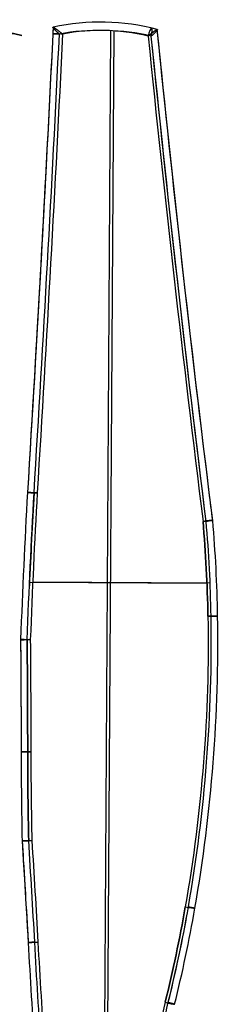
# Model space of a CAD drawing. Extents: x 1448 to 2588, y -916 to 723.
# Tile 36 of 37: x 1973 to 2081, y 190 to 723. Entities that reach past the tile are written whole.
import ezdxf

# ---------------------------------------------------------------- set-up
doc = ezdxf.new("R2010")
doc.units = 0
doc.layers.add('1', color=7, linetype='CONTINUOUS')

msp = doc.modelspace()

# ---------------------------------------------------------------- linework, layer by layer
at = {"layer": '1', "color": 250}
for p, q in [((2018.81, 144.76, 20.91), (2022.34, 717.37, 20.91)), ((2020.51, 144.75, 12.07), (2024.05, 717.36, 12.07)), ((1978.26, 418.54, 12.77), (2074.36, 417.95, 31.3)), ((2076.06, 417.94, 22.46), (1979.97, 418.53, 3.93))]:
    msp.add_line(p, q, dxfattribs=at)
at = {"layer": '1', "color": 250, "extrusion": (-0.189316, 0.00117, 0.981915)}
for points in [[(-727.86, 1956.91), (-728, 1957.68), (-728.14, 1958.45), (-728.27, 1959.22), (-728.4, 1959.98), (-728.53, 1960.75), (-728.64, 1961.52), (-728.76, 1962.29), (-728.86, 1963.05), (-728.97, 1963.82), (-729.07, 1964.59), (-729.16, 1965.35), (-729.25, 1966.12), (-729.33, 1966.89), (-729.41, 1967.65), (-729.48, 1968.42), (-729.55, 1969.19), (-729.62, 1969.95), (-729.67, 1970.72), (-729.73, 1971.49), (-729.78, 1972.25), (-729.82, 1973.02), (-729.86, 1973.78), (-729.89, 1974.55), (-729.92, 1975.31), (-729.95, 1976.08), (-729.97, 1976.85), (-729.98, 1977.61), (-729.99, 1978.38), (-729.99, 1979.14), (-729.99, 1979.91), (-729.99, 1980.67), (-729.98, 1981.44), (-729.96, 1982.2), (-729.94, 1982.97), (-729.92, 1983.73), (-729.89, 1984.5), (-729.85, 1985.26), (-729.81, 1986.03), (-729.77, 1986.79), (-729.72, 1987.56), (-729.66, 1988.32), (-729.6, 1989.08), (-729.54, 1989.85), (-729.47, 1990.61), (-729.39, 1991.38), (-729.31, 1992.14), (-729.23, 1992.9), (-729.14, 1993.67), (-729.04, 1994.43), (-728.94, 1995.19), (-728.84, 1995.96), (-728.73, 1996.72), (-728.62, 1997.49), (-728.5, 1998.25), (-728.37, 1999.01), (-728.24, 1999.77), (-728.11, 2000.54), (-727.97, 2001.3), (-727.83, 2002.06), (-727.68, 2002.83), (-727.52, 2003.59), (-727.37, 2004.35), (-727.2, 2005.11), (-727.03, 2005.88)], [(-727.03, 2005.88), (-727.2, 2005.11), (-727.37, 2004.35), (-727.52, 2003.59), (-727.68, 2002.83), (-727.83, 2002.06), (-727.97, 2001.3), (-728.11, 2000.54), (-728.24, 1999.77), (-728.37, 1999.01), (-728.5, 1998.25), (-728.62, 1997.49), (-728.73, 1996.72), (-728.84, 1995.96), (-728.94, 1995.19), (-729.04, 1994.43), (-729.14, 1993.67), (-729.23, 1992.9), (-729.31, 1992.14), (-729.39, 1991.38), (-729.47, 1990.61), (-729.54, 1989.85), (-729.6, 1989.08), (-729.66, 1988.32), (-729.72, 1987.56), (-729.77, 1986.79), (-729.81, 1986.03), (-729.85, 1985.26), (-729.89, 1984.5), (-729.92, 1983.73), (-729.94, 1982.97), (-729.96, 1982.2), (-729.98, 1981.44), (-729.99, 1980.67), (-729.99, 1979.91), (-729.99, 1979.14), (-729.99, 1978.38), (-729.98, 1977.61), (-729.97, 1976.85), (-729.95, 1976.08), (-729.92, 1975.31), (-729.89, 1974.55), (-729.86, 1973.78), (-729.82, 1973.02), (-729.78, 1972.25), (-729.73, 1971.49), (-729.67, 1970.72), (-729.62, 1969.95), (-729.55, 1969.19), (-729.48, 1968.42), (-729.41, 1967.65), (-729.33, 1966.89), (-729.25, 1966.12), (-729.16, 1965.35), (-729.07, 1964.59), (-728.97, 1963.82), (-728.86, 1963.05), (-728.76, 1962.29), (-728.64, 1961.52), (-728.53, 1960.75), (-728.4, 1959.98), (-728.27, 1959.22), (-728.14, 1958.45), (-728, 1957.68), (-727.86, 1956.91)]]:
    msp.add_lwpolyline(points, dxfattribs=at)
at = {"layer": '1', "color": 250}
for points in [[(1994.42, 715.55, 15.53), (1994.27, 715.69, 15.5), (1994.13, 715.82, 15.46), (1993.98, 715.95, 15.42), (1993.84, 716.08, 15.37), (1993.7, 716.21, 15.32), (1993.56, 716.33, 15.26), (1993.42, 716.46, 15.2), (1993.29, 716.59, 15.13), (1993.16, 716.71, 15.06), (1993.03, 716.83, 14.99), (1992.9, 716.95, 14.91), (1992.78, 717.07, 14.82), (1992.66, 717.19, 14.73), (1992.54, 717.31, 14.63), (1992.42, 717.42, 14.53), (1992.31, 717.53, 14.43), (1992.24, 717.6, 14.36), (1992.17, 717.67, 14.29), (1992.1, 717.74, 14.21), (1992.03, 717.81, 14.14), (1991.97, 717.88, 14.06), (1991.91, 717.94, 13.98), (1991.84, 718.01, 13.9), (1991.78, 718.07, 13.82), (1991.73, 718.14, 13.74), (1991.67, 718.2, 13.65), (1991.61, 718.26, 13.56), (1991.56, 718.32, 13.47), (1991.51, 718.38, 13.38), (1991.46, 718.43, 13.29), (1991.41, 718.49, 13.19), (1991.36, 718.54, 13.09), (1991.33, 718.59, 13.01), (1991.29, 718.63, 12.93), (1991.26, 718.67, 12.85), (1991.23, 718.71, 12.77), (1991.2, 718.75, 12.68), (1991.17, 718.79, 12.6), (1991.14, 718.82, 12.51), (1991.12, 718.86, 12.43), (1991.09, 718.89, 12.34), (1991.07, 718.92, 12.25), (1991.05, 718.96, 12.16), (1991.03, 718.99, 12.07), (1991.02, 719.01, 11.98), (1991, 719.04, 11.89), (1990.99, 719.07, 11.79), (1990.97, 719.09, 11.7), (1990.97, 719.11, 11.61), (1990.96, 719.13, 11.53), (1990.95, 719.15, 11.44), (1990.95, 719.17, 11.36), (1990.95, 719.19, 11.27), (1990.95, 719.2, 11.18), (1990.95, 719.21, 11.1), (1990.95, 719.23, 11.01), (1990.95, 719.24, 10.92), (1990.96, 719.25, 10.84), (1990.96, 719.25, 10.75), (1990.97, 719.26, 10.66), (1990.98, 719.27, 10.58), (1991, 719.27, 10.49), (1991.01, 719.27, 10.4), (1991.03, 719.27, 10.29)], [(1991.03, 719.27, 10.29), (1991.05, 719.27, 10.2), (1991.07, 719.27, 10.11), (1991.09, 719.27, 10.03), (1991.11, 719.26, 9.94), (1991.13, 719.25, 9.86), (1991.16, 719.25, 9.77), (1991.19, 719.24, 9.69), (1991.22, 719.23, 9.61), (1991.25, 719.21, 9.52), (1991.28, 719.2, 9.44), (1991.31, 719.19, 9.36), (1991.35, 719.17, 9.28), (1991.38, 719.15, 9.2), (1991.42, 719.13, 9.12), (1991.46, 719.11, 9.04), (1991.5, 719.09, 8.97), (1991.55, 719.07, 8.88), (1991.6, 719.04, 8.79), (1991.65, 719.01, 8.7), (1991.71, 718.97, 8.62), (1991.76, 718.94, 8.53), (1991.82, 718.91, 8.45), (1991.88, 718.87, 8.37), (1991.94, 718.83, 8.3), (1992, 718.79, 8.22), (1992.06, 718.75, 8.14), (1992.13, 718.71, 8.07), (1992.19, 718.67, 8), (1992.26, 718.62, 7.93), (1992.33, 718.58, 7.86), (1992.39, 718.53, 7.8), (1992.46, 718.48, 7.73), (1992.55, 718.42, 7.66), (1992.64, 718.36, 7.58), (1992.73, 718.29, 7.51), (1992.82, 718.23, 7.44), (1992.92, 718.16, 7.38), (1993.01, 718.09, 7.31), (1993.11, 718.02, 7.25), (1993.21, 717.94, 7.19), (1993.31, 717.87, 7.14), (1993.41, 717.79, 7.08), (1993.51, 717.71, 7.03), (1993.61, 717.63, 6.99), (1993.72, 717.55, 6.94), (1993.82, 717.47, 6.9), (1993.93, 717.39, 6.86), (1994.04, 717.3, 6.82), (1994.17, 717.2, 6.78), (1994.3, 717.09, 6.75), (1994.43, 716.99, 6.72), (1994.56, 716.88, 6.69), (1994.69, 716.77, 6.67), (1994.82, 716.66, 6.65), (1994.95, 716.55, 6.63), (1995.09, 716.44, 6.62), (1995.22, 716.33, 6.62), (1995.35, 716.22, 6.62), (1995.48, 716.11, 6.62), (1995.61, 716, 6.63), (1995.74, 715.88, 6.64), (1995.87, 715.77, 6.65), (1995.99, 715.66, 6.67), (1996.12, 715.54, 6.69)], [(2042.49, 714.43, 24.8), (2042.63, 714.55, 24.82), (2042.76, 714.67, 24.84), (2042.9, 714.79, 24.85), (2043.04, 714.91, 24.86), (2043.17, 715.03, 24.87), (2043.31, 715.15, 24.87), (2043.45, 715.27, 24.86), (2043.59, 715.38, 24.85), (2043.72, 715.5, 24.83), (2043.86, 715.61, 24.81), (2043.99, 715.72, 24.79), (2044.13, 715.83, 24.76), (2044.26, 715.94, 24.72), (2044.4, 716.05, 24.68), (2044.53, 716.16, 24.64), (2044.67, 716.26, 24.59), (2044.76, 716.33, 24.55), (2044.85, 716.4, 24.51), (2044.93, 716.47, 24.47), (2045.02, 716.54, 24.43), (2045.11, 716.61, 24.38), (2045.2, 716.68, 24.33), (2045.29, 716.74, 24.28), (2045.37, 716.81, 24.23), (2045.46, 716.87, 24.17), (2045.54, 716.93, 24.12), (2045.63, 716.99, 24.05), (2045.71, 717.05, 23.99), (2045.79, 717.11, 23.93), (2045.87, 717.17, 23.86), (2045.95, 717.22, 23.79), (2046.03, 717.28, 23.72), (2046.09, 717.32, 23.66), (2046.16, 717.37, 23.59), (2046.22, 717.41, 23.53), (2046.28, 717.45, 23.46), (2046.34, 717.49, 23.39), (2046.4, 717.53, 23.32), (2046.46, 717.57, 23.25), (2046.52, 717.6, 23.18), (2046.57, 717.64, 23.1), (2046.63, 717.67, 23.03), (2046.68, 717.7, 22.95), (2046.73, 717.74, 22.87), (2046.78, 717.76, 22.79), (2046.83, 717.79, 22.71), (2046.88, 717.82, 22.63), (2046.93, 717.85, 22.54), (2046.97, 717.87, 22.47), (2047.01, 717.89, 22.39), (2047.05, 717.91, 22.31), (2047.08, 717.93, 22.23), (2047.12, 717.94, 22.14), (2047.15, 717.96, 22.06), (2047.19, 717.97, 21.98), (2047.22, 717.98, 21.89), (2047.25, 718, 21.81), (2047.28, 718.01, 21.72), (2047.3, 718.01, 21.64), (2047.33, 718.02, 21.55), (2047.35, 718.03, 21.46), (2047.37, 718.03, 21.38), (2047.39, 718.03, 21.29), (2047.42, 718.03, 21.16)], [(2047.42, 718.03, 21.16), (2047.44, 718.03, 21.07), (2047.45, 718.03, 20.98), (2047.46, 718.03, 20.89), (2047.48, 718.02, 20.8), (2047.48, 718.02, 20.71), (2047.49, 718.01, 20.62), (2047.5, 718, 20.53), (2047.5, 717.99, 20.44), (2047.51, 717.97, 20.35), (2047.51, 717.96, 20.26), (2047.51, 717.95, 20.17), (2047.5, 717.93, 20.08), (2047.5, 717.91, 19.99), (2047.5, 717.89, 19.9), (2047.49, 717.87, 19.81), (2047.48, 717.85, 19.72), (2047.47, 717.82, 19.62), (2047.45, 717.79, 19.52), (2047.44, 717.76, 19.42), (2047.42, 717.73, 19.32), (2047.4, 717.7, 19.22), (2047.37, 717.66, 19.12), (2047.35, 717.62, 19.02), (2047.32, 717.59, 18.93), (2047.29, 717.55, 18.83), (2047.26, 717.51, 18.74), (2047.23, 717.46, 18.65), (2047.2, 717.42, 18.55), (2047.16, 717.37, 18.46), (2047.12, 717.33, 18.38), (2047.08, 717.28, 18.29), (2047.04, 717.23, 18.2), (2046.99, 717.17, 18.1), (2046.94, 717.11, 17.99), (2046.88, 717.04, 17.89), (2046.82, 716.97, 17.79), (2046.76, 716.9, 17.7), (2046.69, 716.84, 17.61), (2046.63, 716.76, 17.51), (2046.56, 716.69, 17.43), (2046.49, 716.62, 17.34), (2046.42, 716.54, 17.26), (2046.35, 716.47, 17.17), (2046.27, 716.39, 17.09), (2046.19, 716.31, 17.02), (2046.12, 716.24, 16.94), (2046.04, 716.16, 16.87), (2045.96, 716.07, 16.8), (2045.86, 715.98, 16.72), (2045.76, 715.88, 16.65), (2045.65, 715.78, 16.57), (2045.55, 715.68, 16.5), (2045.44, 715.58, 16.44), (2045.34, 715.47, 16.38), (2045.23, 715.37, 16.32), (2045.12, 715.27, 16.26), (2045.01, 715.16, 16.21), (2044.89, 715.06, 16.17), (2044.78, 714.95, 16.12), (2044.67, 714.85, 16.08), (2044.55, 714.74, 16.05), (2044.43, 714.63, 16.02), (2044.32, 714.53, 15.99), (2044.19, 714.42, 15.96)], [(1980.68, 466.87, 13.18), (1980.56, 466.88, 13.15), (1980.43, 466.89, 13.12), (1980.31, 466.89, 13.09), (1980.19, 466.9, 13.05), (1980.07, 466.91, 13.01), (1979.95, 466.92, 12.97), (1979.84, 466.92, 12.93), (1979.72, 466.93, 12.88), (1979.61, 466.94, 12.82), (1979.49, 466.94, 12.77), (1979.38, 466.95, 12.71), (1979.27, 466.96, 12.65), (1979.16, 466.96, 12.58), (1979.06, 466.97, 12.51), (1978.95, 466.98, 12.44), (1978.85, 466.98, 12.37), (1978.75, 466.99, 12.29), (1978.65, 467, 12.21), (1978.56, 467, 12.13), (1978.46, 467.01, 12.05), (1978.37, 467.02, 11.96), (1978.29, 467.02, 11.87), (1978.2, 467.03, 11.78), (1978.12, 467.03, 11.68), (1978.04, 467.04, 11.58), (1977.96, 467.04, 11.49), (1977.88, 467.05, 11.38), (1977.81, 467.05, 11.28), (1977.74, 467.06, 11.17), (1977.68, 467.06, 11.07), (1977.61, 467.07, 10.96), (1977.55, 467.08, 10.85), (1977.5, 467.08, 10.73), (1977.44, 467.09, 10.62), (1977.39, 467.09, 10.51), (1977.34, 467.1, 10.39), (1977.3, 467.1, 10.27), (1977.26, 467.11, 10.15), (1977.22, 467.11, 10.03), (1977.19, 467.12, 9.91), (1977.16, 467.12, 9.79), (1977.13, 467.13, 9.66), (1977.11, 467.13, 9.54), (1977.09, 467.13, 9.41), (1977.07, 467.14, 9.29), (1977.06, 467.14, 9.16), (1977.05, 467.14, 9.04), (1977.04, 467.14, 8.91), (1977.04, 467.14, 8.79), (1977.04, 467.14, 8.66), (1977.05, 467.14, 8.53), (1977.05, 467.14, 8.41), (1977.07, 467.14, 8.28), (1977.08, 467.14, 8.16), (1977.1, 467.13, 8.03), (1977.12, 467.13, 7.91)], [(1977.12, 467.13, 7.91), (1977.15, 467.13, 7.78), (1977.18, 467.14, 7.66), (1977.21, 467.14, 7.54), (1977.25, 467.14, 7.42), (1977.28, 467.14, 7.3), (1977.33, 467.14, 7.18), (1977.37, 467.14, 7.06), (1977.42, 467.14, 6.95), (1977.48, 467.14, 6.83), (1977.53, 467.13, 6.72), (1977.59, 467.13, 6.61), (1977.65, 467.13, 6.5), (1977.72, 467.13, 6.39), (1977.78, 467.12, 6.28), (1977.86, 467.12, 6.18), (1977.93, 467.11, 6.07), (1978.01, 467.11, 5.97), (1978.08, 467.1, 5.88), (1978.17, 467.1, 5.78), (1978.25, 467.09, 5.69), (1978.34, 467.09, 5.6), (1978.43, 467.08, 5.51), (1978.52, 467.07, 5.42), (1978.61, 467.07, 5.34), (1978.71, 467.06, 5.26), (1978.81, 467.06, 5.18), (1978.91, 467.05, 5.1), (1979.02, 467.05, 5.03), (1979.12, 467.04, 4.96), (1979.23, 467.04, 4.9), (1979.34, 467.03, 4.83), (1979.45, 467.03, 4.77), (1979.56, 467.02, 4.72), (1979.67, 467.01, 4.66), (1979.79, 467.01, 4.61), (1979.91, 467, 4.56), (1980.03, 466.99, 4.52), (1980.14, 466.99, 4.48), (1980.26, 466.98, 4.44), (1980.39, 466.97, 4.41), (1980.51, 466.97, 4.38), (1980.63, 466.96, 4.35), (1980.76, 466.95, 4.33), (1980.88, 466.95, 4.31), (1981, 466.94, 4.29), (1981.13, 466.93, 4.28), (1981.26, 466.93, 4.27), (1981.38, 466.92, 4.26), (1981.51, 466.91, 4.26), (1981.63, 466.9, 4.26), (1981.76, 466.9, 4.26), (1981.88, 466.89, 4.27), (1982.01, 466.88, 4.28), (1982.14, 466.88, 4.3), (1982.26, 466.87, 4.32), (1982.38, 466.86, 4.34)]]:
    msp.add_polyline3d(points, dxfattribs=at)
at = {"layer": '1', "color": 250, "extrusion": (-0.189316, 0.00117, 0.981915)}
for centre, radius, start, end in [((-610.28, 1979.42, -365.99), 124.22, 165.7444, 192.4812), ((-1566.96, -17334.51, -361.49), 19309.67, 86.770372, 87.509425), ((-610.28, 1979.42, -361.49), 119.72, 179.0328, 190.8337), ((-610.28, 1979.42, -370.49), 119.72, 179.0338, 190.8337), ((-610.28, 1979.42, -361.49), 119.72, 167.2313, 179.0323), ((-610.28, 1979.42, -370.49), 119.72, 167.2314, 179.0313), ((-1956.59, 13225.92, -361.49), 11287.21, 276.25386, 277.597718), ((-250.24, 6525.63, -365.99), 4591.36, 267.1399, 268.1364), ((-250.31, 6524, -361.49), 4585.22, 267.1399, 267.77061), ((-250.31, 6524, -370.49), 4585.22, 267.13991, 268.13524), ((-396.06, 1319.55, -361.49), 721.47, 91.33144, 95.42182), ((-396.06, 1319.55, -370.49), 721.47, 91.33144, 95.42184), ((-396.06, 1319.55, -370.49), 721.47, 91.33144, 95.42184), ((-396.06, 1319.55, -365.99), 725.97, 91.33143, 95.42858), ((-393.71, 1218.11, -370.49), 822.94, 80.31467, 91.33144), ((-393.71, 1218.11, -365.99), 827.44, 80.31465, 91.33144), ((-280.15, -6052.45, -361.49), 7994.54, 90.420359, 90.855483), ((-250.31, 6524, -370.49), 4585.22, 268.13226, 268.13524), ((-360.83, 4586.24, -365.99), 2648.95, 270.47728, 271.52343), ((-360.83, 4586.03, -361.49), 2644.24, 270.47728, 271.52131), ((-360.83, 4586.03, -370.49), 2644.24, 270.47729, 271.52132), ((-360.83, 4586.03, -370.49), 2644.24, 270.47728, 271.52131), ((225, -5300.23, -361.49), 7261.28, 93.637174, 94.072024), ((-378.5, 1307.18, -361.49), 732.59, 76.17482, 80.31465), ((-378.5, 1307.18, -370.49), 732.59, 76.17482, 80.31467), ((-378.5, 1307.18, -365.99), 737.08, 76.17482, 80.31465), ((-378.5, 1307.18, -370.49), 732.59, 76.17482, 79.81406), ((-452.97, 5472.71, -365.99), 3537.48, 273.52674, 274.47286), ((-452.97, 5472.73, -370.49), 3533, 273.52673, 274.47395), ((-171.47, 2148.48, -361.49), 133.81, 256.1748, 267.1009)]:
    msp.add_arc(centre, radius, start, end, dxfattribs=at)
at = {"layer": '1', "color": 250, "extrusion": (0.189316, -0.00117, -0.981915)}
for centre, radius, start, end in [((1567.08, -17336.79, 365.99), 19307.45, 92.480215, 93.229627), ((1566.96, -17334.51, 365.99), 19305.17, 92.491937, 93.229672), ((1566.96, -17334.51, 370.49), 19309.67, 92.490575, 93.22963), ((1566.96, -17334.51, 370.49), 19309.67, 92.490588, 93.22963), ((1566.96, -17334.51, 365.99), 19305.17, 92.48017, 92.491941), ((1956.59, 13225.91, 365.99), 11282.7, 262.401849, 263.762208), ((1956.59, 13225.92, 365.99), 11282.71, 262.479817, 263.762208), ((1956.6, 13225.92, 370.49), 11287.21, 262.402261, 263.746118), ((1956.59, 13225.92, 370.49), 11287.21, 262.446572, 263.746141), ((250.31, 6524, 361.49), 4585.22, 271.86476, 272.8601), ((1956.59, 13225.92, 365.99), 11282.71, 262.401849, 262.479813), ((396.06, 1319.55, 361.49), 721.47, 84.57818, 88.66856), ((393.71, 1218.11, 361.49), 822.94, 88.66856, 99.68535), ((280.14, -6053.08, 365.99), 7990.67, 89.143768, 89.579641), ((280.15, -6052.45, 365.99), 7990.04, 89.143751, 89.253333), ((280.15, -6052.45, 361.49), 7994.54, 89.144517, 89.579641), ((280.15, -6052.45, 370.49), 7994.54, 89.144517, 89.579641), ((280.15, -6052.45, 365.99), 7990.04, 89.253367, 89.579658), ((360.83, 4586.03, 361.49), 2644.24, 268.47869, 269.52272), ((280.15, -6052.45, 370.49), 7994.54, 89.578754, 89.579641), ((-225, -5300.23, 365.99), 7256.78, 85.927185, 86.362757), ((-225, -5300.23, 365.99), 7256.78, 85.927185, 86.258979), ((-225, -5300.23, 370.49), 7261.28, 85.927972, 86.36282), ((378.5, 1307.18, 361.49), 732.59, 99.68535, 103.82518), ((-225, -5300.23, 365.99), 7256.78, 86.258979, 86.362757), ((452.97, 5472.73, 361.49), 3533, 265.52605, 266.47326), ((171.47, 2148.48, 370.49), 133.81, 272.8991, 283.8252)]:
    msp.add_arc(centre, radius, start, end, dxfattribs=at)
at = {"layer": '1', "color": 250, "extrusion": (0.04884, 0.998773, 0.008227)}
for start, end in [(349.097, 79.097), (259.097, 349.097)]:
    msp.add_arc((-1957.94, 4.43, 812.21), 4.5, start, end, dxfattribs=at)
at = {"layer": '1', "color": 250, "extrusion": (0.956249, -0.226927, 0.184638)}
for start, end in [(2.4401, 92.4401), (272.4419, 2.4401)]:
    msp.add_arc((1166.92, -316.6, 1795.59), 4.5, start, end, dxfattribs=at)
at = {"layer": '1', "color": 250, "extrusion": (0.055164, 0.998433, 0.009447)}
for start, end in [(349.1002, 79.1002), (262.0165, 349.1002)]:
    msp.add_arc((-1952.76, 3.32, 575.53), 4.5, start, end, dxfattribs=at)
at = {"layer": '1', "color": 250, "extrusion": (0.1237, -0.992004, 0.025031)}
for start, end in [(10.8196, 100.7809), (100.8002, 100.8196), (280.8196, 10.8196)]:
    msp.add_arc((2112.99, 31.21, -190.73), 4.5, start, end, dxfattribs=at)
at = {"layer": '1', "color": 250, "extrusion": (-0.105201, 0.99422, -0.021451)}
msp.add_arc((-2109.06, 31.37, 230.17), 4.5, 79.1505, 169.1505, dxfattribs=at)
at = {"layer": '1', "color": 250, "extrusion": (-0.105125, 0.994227, -0.021496)}
msp.add_arc((-2109.04, 31.38, 230.33), 4.5, 169.1602, 259.1612, dxfattribs=at)
at = {"layer": '1', "color": 250, "extrusion": (-0.016639, 0.999852, -0.004399)}
for start, end in [(79.0898, 169.0898), (169.091, 259.0885)]:
    msp.add_arc((-2082.09, 28.61, 365.3), 4.5, start, end, dxfattribs=at)
at = {"layer": '1', "color": 250, "extrusion": (0.016639, -0.999852, 0.004399)}
msp.add_arc((2082.09, 28.61, -365.3), 4.5, 55.9102, 100.9102, dxfattribs=at)
at = {"layer": '1', "color": 250, "extrusion": (-0.014822, -0.999889, -0.001662)}
msp.add_arc((1971.86, 7.44, -416.59), 4.5, 100.9046, 190.9046, dxfattribs=at)
at = {"layer": '1', "color": 250, "extrusion": (-0.008483, 0.99996, -0.002827)}
for start, end in [(349.0881, 79.0499), (259.1263, 349.0881), (79.069, 79.0881), (259.0881, 259.1072)]:
    msp.add_arc((-1981.03, 9.18, 370.49), 4.5, start, end, dxfattribs=at)
at = {"layer": '1', "color": 250, "extrusion": (-0.01482, -0.999889, -0.001671)}
msp.add_arc((1971.86, 7.44, -416.58), 4.5, 190.9209, 280.9206, dxfattribs=at)
at = {"layer": '1', "color": 250, "extrusion": (0.001819, -0.999997, 0.001307)}
msp.add_arc((1978.7, 8.69, -322.98), 4.5, 100.914, 190.9115, dxfattribs=at)
at = {"layer": '1', "color": 250, "extrusion": (-0.002002, 0.999997, -0.001577)}
for start, end in [(349.0873, 79.0873), (259.0873, 349.0873)]:
    msp.add_arc((-1978.76, 8.77, 322.62), 4.5, start, end, dxfattribs=at)
at = {"layer": '1', "color": 250, "extrusion": (0.001732, -0.999997, 0.00176)}
msp.add_arc((1978.67, 8.83, -323.15), 4.5, 190.914, 280.9115, dxfattribs=at)
at = {"layer": '1', "color": 250, "extrusion": (0.041743, -0.999086, 0.009245)}
msp.add_arc((1988.53, 10.23, -195.48), 4.5, 100.8936, 190.8931, dxfattribs=at)
at = {"layer": '1', "color": 250, "extrusion": (-0.063563, 0.997887, -0.013444)}
for start, end in [(349.1138, 79.1138), (259.249, 349.1138)]:
    msp.add_arc((-1992.33, 10.47, 151.94), 4.5, start, end, dxfattribs=at)
at = {"layer": '1', "color": 250, "extrusion": (0.041665, -0.999089, 0.00918)}
msp.add_arc((1988.51, 10.22, -195.64), 4.5, 190.907, 280.9081, dxfattribs=at)
at = {"layer": '1', "color": 250, "extrusion": (0.171281, 0.984707, 0.031851)}
msp.add_arc((-1991.37, 5.93, 593.03), 4.5, 79.24, 169.2375, dxfattribs=at)
at = {"layer": '1', "color": 250, "extrusion": (0.171356, 0.984695, 0.031835)}
msp.add_arc((-1991.32, 5.94, 593.18), 4.5, 169.2402, 259.2377, dxfattribs=at)
at = {"layer": '1', "color": 250, "extrusion": (0.054235, -0.99846, 0.011646)}
for start, end in [(100.8941, 190.8916), (190.8942, 280.8917)]:
    msp.add_arc((1991.13, 10.47, -115.47), 4.5, start, end, dxfattribs=at)
at = {"layer": '1', "color": 250, "extrusion": (-0.054235, 0.99846, -0.011646)}
msp.add_arc((-1991.13, 10.47, 115.47), 4.5, 349.1071, 79.1071, dxfattribs=at)
at = {"layer": '1', "color": 250, "extrusion": (0.240633, 0.969561, 0.04524)}
for start, end in [(79.397, 169.3945), (169.3958, 259.3958)]:
    msp.add_arc((-1946.16, -7.99, 679.9), 4.5, start, end, dxfattribs=at)

doc.saveas('drawing.dxf')
